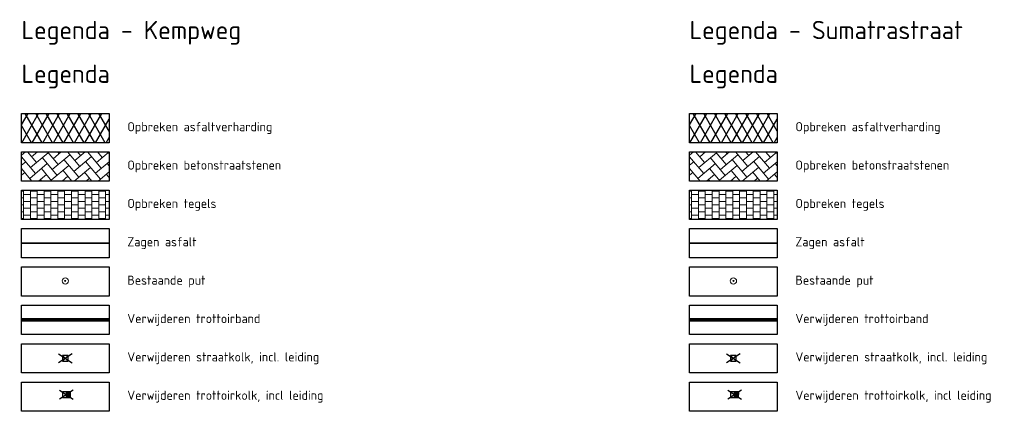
# Model space of a CAD drawing. Header units: metres. Extents: x 197743 to 198659, y 353932 to 354696.
# Tile 10 of 10: x 198605 to 198659, y 353996 to 354017. Entities that reach past the tile are written whole.
import ezdxf

# ---------------------------------------------------------------- set-up
doc = ezdxf.new("R2010")
doc.units = ezdxf.units.M
for name, color, linetype in [('bct-inspectieput', 7, 'Continuous'), ('V_WEGEN_A_ASFALT', 252, 'Continuous'), ('X-XX-AL-LEGENDA-G', 7, 'Continuous')]:
    doc.layers.add(name, color=color, linetype=linetype)
for name, color, linetype, lineweight in [('V-WE-RI-KOLK-S', 7, 'Continuous', 25), ('V-WE-VH-KANTOPSLUITING_TROTTOIRBAND-G', 7, 'VH-TROTTOIRBAND-V', 0), ('V-WE-VH-VERHARDING_BETONSTRAATSTEEN-A', 252, 'Continuous', 18), ('V-WE-VH-VERHARDING_TEGEL-A', 252, 'Continuous', 18), ('V-WE-VH-ZAAGSNEDE-G', 7, 'ZAAGSNEDE_LINE', 30)]:
    doc.layers.add(name, color=color, linetype=linetype, lineweight=lineweight)
doc.styles.add('NLCS-ISO', font='NLCS-ISO.ttf')
doc.styles.get("Standard").update_dxf_attribs({"font": 'arial.ttf'})
doc.linetypes.add('VH-TROTTOIRBAND-V', pattern='A,2.5,[24,NLCS.SHX,S=1,R=0,X=0,Y=0],2.5,-2,2,-2,2,-2', length=15)
doc.linetypes.add('ZAAGSNEDE_LINE', pattern='A,12.7,-5.08,["Z",Standard,S=2.54,R=0,X=-2.54,Y=-1.27],-6.35', length=24.13)

# ---------------------------------------------------------------- blocks, each defined once
blk = doc.blocks.new('INSPECTIEPUT-flat-37-flat-1-flat-1')
at = {"color": 7, "lineweight": 9}
for p, q in [((0.038, 0.022), (-0.038, 0.022)), ((-0.038, 0.022), (0, -0.043)), ((0, -0.043), (0.038, 0.022))]:
    blk.add_line(p, q, dxfattribs=at)
blk.add_circle((0, -0.011), 0.175, dxfattribs=at)
at = {"layer": 'bct-inspectieput', "flags": 1}
for tag, p in [('POINTNUMBER', (0, -0.011)), ('COMMENT', (0, -0.636))]:
    blk.add_attdef(tag, p, '', height=0.5, dxfattribs=at)
blk = doc.blocks.new('V-SRI-KOLK_RWS-SO')
at = {"ltscale": 0.1}
blk.add_hatch(color=256, dxfattribs=at).paths.add_polyline_path([(0, -0.75), (1.125, -0.75), (1.125, 0.75), (0, 0.75)])
for p, q in [((-1.875, 1.25), (1.875, -1.25)), ((1.875, 1.25), (-1.875, -1.25)), ((0, -0.75), (0, 0.75))]:
    blk.add_line(p, q, dxfattribs=at)
at = {"flags": 128}
blk.add_lwpolyline([(-1.125, -0.75), (1.125, -0.75), (1.125, 0.75), (-1.125, 0.75)], close=True, dxfattribs=at)
at = {"ltscale": 0.1, "flags": 128}
blk.add_lwpolyline([(0, -0.75), (1.125, -0.75), (1.125, 0.75), (0, 0.75)], close=True, dxfattribs=at)
blk = doc.blocks.new('V-SRI-KOLK_STRAAT_300X300-SO')
at = {"ltscale": 0.1}
for p, q in [((-1.875, 2), (1.875, -0.5)), ((1.875, 2), (-1.875, -0.5))]:
    blk.add_line(p, q, dxfattribs=at)
for p, q in [((-0.75, 0), (0.75, 1.5)), ((0.75, 0), (-0.75, 1.5))]:
    blk.add_line(p, q)
at = {"flags": 128}
blk.add_lwpolyline([(-0.75, 0), (0.75, 0), (0.75, 1.5), (-0.75, 1.5)], close=True, dxfattribs=at)

msp = doc.modelspace()

# ---------------------------------------------------------------- hatches: boundary and pattern name
at = {"layer": 'V-WE-VH-VERHARDING_BETONSTRAATSTEEN-A'}
h = msp.add_hatch(dxfattribs=at)
h.set_pattern_fill('AVH-BSS_KEIFORMAAT_KEPER', color=256, scale=4, angle=40, pattern_type=2)
h.set_pattern_definition([(40, (237.1401, 4.76816), (0.05176787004, 0.5917094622), [1.26, -0.42]), (310, (236.60016, 5.41164), (0.05176787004, 0.5917094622), [1.26, -0.42])])
h.paths.add_polyline_path([(198605.566, 354010.037), (198610.366, 354010.037), (198610.366, 354008.437), (198605.566, 354008.437)])
h = msp.add_hatch(dxfattribs=at)
h.set_pattern_fill('AVH-BSS_KEIFORMAAT_KEPER', color=256, scale=4, angle=40, pattern_type=2)
h.set_pattern_definition([(40, (273.75266, 4.76816), (0.05176787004, 0.5917094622), [1.26, -0.42]), (310, (273.2127, 5.41164), (0.05176787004, 0.5917094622), [1.26, -0.42])])
h.paths.add_polyline_path([(198642.179, 354010.037), (198646.979, 354010.037), (198646.979, 354008.437), (198642.179, 354008.437)])
at = {"layer": 'V-WE-VH-VERHARDING_TEGEL-A'}
h = msp.add_hatch(dxfattribs=at)
h.set_pattern_fill('AVH-TEGEL_300X300_HALFST', color=256, scale=1.25, pattern_type=2)
h.set_pattern_definition([(0, (64.17702, -33.17613), (0.375, 0.1875), [0.375, -0.375]), (90, (64.177, -33.17613), (-0.375, 2e-17), [])])
h.paths.add_polyline_path([(198605.566, 354007.937), (198610.366, 354007.937), (198610.366, 354006.337), (198605.566, 354006.337)])
h = msp.add_hatch(dxfattribs=at)
h.set_pattern_fill('AVH-TEGEL_300X300_HALFST', color=256, scale=1.25, pattern_type=2)
h.set_pattern_definition([(0, (100.78957, -33.17613), (0.375, 0.1875), [0.375, -0.375]), (90, (100.78957, -33.17613), (-0.375, 2e-17), [])])
h.paths.add_polyline_path([(198642.179, 354007.937), (198646.979, 354007.937), (198646.979, 354006.337), (198642.179, 354006.337)])
at = {"layer": 'V_WEGEN_A_ASFALT'}
h = msp.add_hatch(dxfattribs=at)
h.set_pattern_fill('AVH-ASFALT', color=256, scale=0.5, style=0, pattern_type=2)
h.set_pattern_definition([(60, (36.61255, 1e-09), (-0.4330127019, 0.25), []), (120, (36.61255, 1e-09), (-0.4330127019, -0.25), [])])
h.paths.add_polyline_path([(198610.366, 354012.137), (198605.566, 354012.137), (198605.566, 354010.537), (198610.366, 354010.537)])
h = msp.add_hatch(dxfattribs=at)
h.set_pattern_fill('AVH-ASFALT', color=256, scale=0.5, style=0, pattern_type=2)
h.set_pattern_definition([(60, (73.2251, 3e-09), (-0.4330127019, 0.25), []), (120, (73.2251, 3e-09), (-0.4330127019, -0.25), [])])
h.paths.add_polyline_path([(198646.979, 354012.137), (198642.179, 354012.137), (198642.179, 354010.537), (198646.979, 354010.537)])

# ---------------------------------------------------------------- linework, layer by layer
at = {"layer": 'V-WE-VH-KANTOPSLUITING_TROTTOIRBAND-G', "ltscale": 0.2, "const_width": 0.2, "flags": 128}
for points in [[(198605.566, 354000.837), (198610.366, 354000.837)], [(198642.179, 354000.837), (198646.979, 354000.837)]]:
    msp.add_lwpolyline(points, dxfattribs=at)
at = {"layer": 'V-WE-VH-ZAAGSNEDE-G', "linetype": 'ZAAGSNEDE_LINE', "ltscale": 0.1, "const_width": 0.1}
for points in [[(198605.566, 354005.037), (198610.366, 354005.037)], [(198642.179, 354005.037), (198646.979, 354005.037)]]:
    msp.add_lwpolyline(points, dxfattribs=at)
at = {"layer": 'X-XX-AL-LEGENDA-G', "flags": 128}
for points in [[(198605.566, 354012.137), (198610.366, 354012.137), (198610.366, 354010.537), (198605.566, 354010.537)], [(198642.179, 354012.137), (198646.979, 354012.137), (198646.979, 354010.537), (198642.179, 354010.537)], [(198605.566, 354010.037), (198610.366, 354010.037), (198610.366, 354008.437), (198605.566, 354008.437)], [(198642.179, 354010.037), (198646.979, 354010.037), (198646.979, 354008.437), (198642.179, 354008.437)], [(198605.566, 354007.937), (198610.366, 354007.937), (198610.366, 354006.337), (198605.566, 354006.337)], [(198642.179, 354007.937), (198646.979, 354007.937), (198646.979, 354006.337), (198642.179, 354006.337)], [(198605.566, 354005.837), (198610.366, 354005.837), (198610.366, 354004.237), (198605.566, 354004.237)], [(198642.179, 354005.837), (198646.979, 354005.837), (198646.979, 354004.237), (198642.179, 354004.237)], [(198605.566, 354003.737), (198610.366, 354003.737), (198610.366, 354002.137), (198605.566, 354002.137)], [(198642.179, 354003.737), (198646.979, 354003.737), (198646.979, 354002.137), (198642.179, 354002.137)], [(198605.566, 354001.637), (198610.366, 354001.637), (198610.366, 354000.037), (198605.566, 354000.037)], [(198642.179, 354001.637), (198646.979, 354001.637), (198646.979, 354000.037), (198642.179, 354000.037)], [(198605.566, 353999.537), (198610.366, 353999.537), (198610.366, 353997.937), (198605.566, 353997.937)], [(198642.179, 353999.537), (198646.979, 353999.537), (198646.979, 353997.937), (198642.179, 353997.937)], [(198605.566, 353997.437), (198610.366, 353997.437), (198610.366, 353995.837), (198605.566, 353995.837)], [(198642.179, 353997.437), (198646.979, 353997.437), (198646.979, 353995.837), (198642.179, 353995.837)]]:
    msp.add_lwpolyline(points, close=True, dxfattribs=at)

# ---------------------------------------------------------------- block references
at = {"layer": 'bct-inspectieput'}
for p in [(198607.966, 354002.98), (198644.579, 354002.98)]:
    msp.add_blockref('INSPECTIEPUT-flat-37-flat-1-flat-1', p, dxfattribs=at)
at = {"layer": 'V-WE-RI-KOLK-S', "xscale": 0.2, "yscale": 0.2, "zscale": 0.2}
for p in [(198607.964, 353998.582), (198644.576, 353998.582)]:
    msp.add_blockref('V-SRI-KOLK_STRAAT_300X300-SO', p, dxfattribs=at)
at = {"layer": 'V-WE-RI-KOLK-S', "xscale": 0.2, "yscale": 0.2, "zscale": 0.2, "rotation": 359.8093010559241}
for p in [(198608.03, 353996.749), (198644.642, 353996.749)]:
    msp.add_blockref('V-SRI-KOLK_RWS-SO', p, dxfattribs=at)

# ---------------------------------------------------------------- texts
at = {"layer": 'Defpoints', "color": 6, "char_height": 1, "width": 20, "attachment_point": 4, "style": 'NLCS-ISO'}
for s, insert in [('Legenda - Kempweg', (198605.566, 354016.553)), ('Legenda - Sumatrastraat', (198642.179, 354016.553))]:
    msp.add_mtext(s, dxfattribs=dict(at, insert=insert))
at = {"layer": 'X-XX-AL-LEGENDA-G', "width": 20, "attachment_point": 4, "style": 'NLCS-ISO'}
for s, insert, char_height in [('Legenda', (198605.566, 354014.161), 1), ('Legenda', (198642.179, 354014.161), 1), ('Opbreken asfaltverharding', (198611.366, 354011.337), 0.5), ('Opbreken asfaltverharding', (198647.979, 354011.337), 0.5), ('Opbreken betonstraatstenen', (198611.366, 354009.237), 0.5), ('Opbreken betonstraatstenen', (198647.979, 354009.237), 0.5), ('Opbreken tegels', (198611.366, 354007.137), 0.5), ('Opbreken tegels', (198647.979, 354007.137), 0.5), ('Zagen asfalt', (198611.366, 354005.037), 0.5), ('Zagen asfalt', (198647.979, 354005.037), 0.5), ('Bestaande put', (198611.366, 354002.937), 0.5), ('Bestaande put', (198647.979, 354002.937), 0.5), ('Verwijderen trottoirband', (198611.366, 354000.837), 0.5), ('Verwijderen trottoirband', (198647.979, 354000.837), 0.5), ('Verwijderen straatkolk, incl. leiding', (198611.366, 353998.737), 0.5), ('Verwijderen straatkolk, incl. leiding', (198647.979, 353998.737), 0.5), ('Verwijderen trottoirkolk, incl leiding', (198611.366, 353996.637), 0.5), ('Verwijderen trottoirkolk, incl leiding', (198647.979, 353996.637), 0.5)]:
    msp.add_mtext(s, dxfattribs=dict(at, insert=insert, char_height=char_height))

doc.saveas('drawing.dxf')
